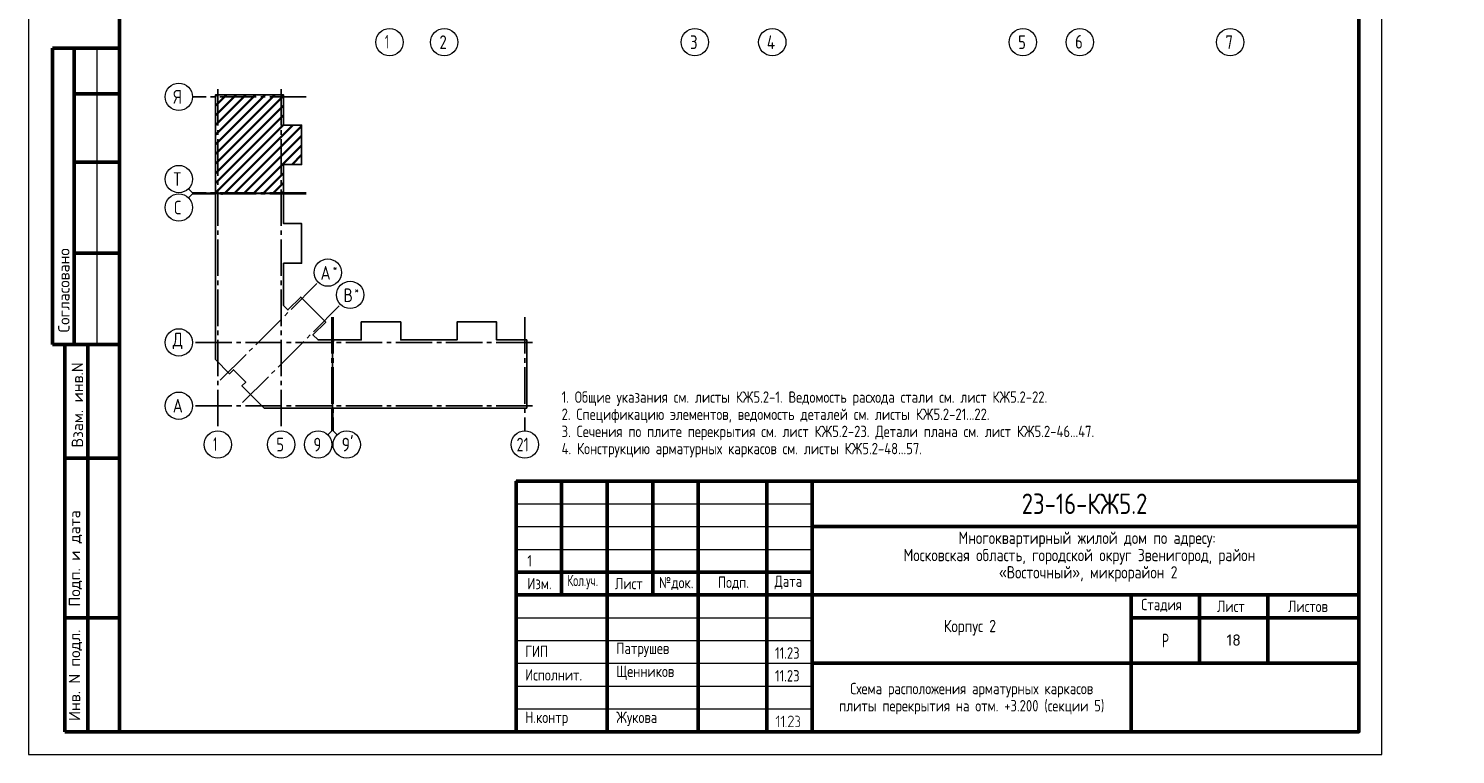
# Model space of a CAD drawing. Header units: millimetres. Extents: x 0 to 31317, y 0 to 42000.
# Tile 1 of 13: x 0 to 31317, y 0 to 15930. Entities that reach past the tile are written whole.
import ezdxf

# ---------------------------------------------------------------- set-up
doc = ezdxf.new("R2010")
doc.units = ezdxf.units.MM
doc.linetypes.add('______5', pattern=[1100, 800, -100, 100, -100])
doc.layers.add('Standard', color=7, linetype='Continuous', lineweight=25)
doc.layers.add('Оси', color=40, linetype='______5', lineweight=18)
doc.styles.add('GOST 2.304-81', font='txt')
doc.styles.add('ISOCPEUR', font='txt')

msp = doc.modelspace()

# ---------------------------------------------------------------- hatches: boundary and pattern name
at = {"layer": 'Standard', "linetype": 'Continuous', "lineweight": 25, "transparency": 33554687}
for points in [[(16472, 610), (16472, 609), (16472, 608), (16472, 607), (16471, 606), (16471, 605), (16471, 605), (16470, 604), (16469, 603), (16468, 602), (16467, 602), (16465, 601), (16463, 601), (16463, 601), (16462, 601), (16461, 601), (16461, 602), (16460, 602), (16459, 602), (16458, 603), (16457, 603), (16456, 604), (16456, 605), (16455, 605), (16455, 606), (16455, 607), (16454, 608), (16454, 609), (16454, 610), (16454, 820), (16416, 782), (16415, 780), (16413, 780), (16412, 779), (16410, 779), (16408, 779), (16407, 780), (16405, 780), (16404, 782), (16402, 783), (16402, 785), (16401, 786), (16401, 788), (16401, 788), (16401, 789), (16401, 790), (16402, 790), (16402, 791), (16402, 792), (16403, 793), (16404, 794), (16457, 848), (16458, 849), (16460, 849), (16461, 850), (16463, 850), (16465, 850), (16466, 849), (16468, 849), (16469, 848), (16470, 847), (16470, 846), (16471, 846), (16471, 845), (16472, 844), (16472, 843), (16472, 842), (16472, 841)], [(16578, 610), (16578, 609), (16578, 608), (16578, 607), (16578, 606), (16578, 605), (16577, 605), (16577, 604), (16576, 603), (16575, 602), (16573, 602), (16572, 601), (16570, 601), (16569, 601), (16569, 601), (16568, 601), (16567, 602), (16566, 602), (16565, 602), (16565, 603), (16563, 603), (16563, 604), (16562, 605), (16562, 605), (16561, 606), (16561, 607), (16561, 608), (16561, 609), (16561, 610), (16561, 820), (16523, 782), (16521, 780), (16520, 780), (16518, 779), (16517, 779), (16515, 779), (16513, 780), (16512, 780), (16510, 782), (16509, 783), (16508, 785), (16508, 786), (16508, 788), (16508, 788), (16508, 789), (16508, 790), (16508, 790), (16509, 791), (16509, 792), (16510, 793), (16510, 794), (16563, 848), (16565, 849), (16566, 849), (16568, 850), (16569, 850), (16571, 850), (16573, 849), (16574, 849), (16576, 848), (16576, 847), (16577, 846), (16577, 846), (16578, 845), (16578, 844), (16578, 843), (16578, 842), (16578, 841)], [(16782, 601), (16676, 601), (16675, 601), (16673, 602), (16671, 603), (16670, 604), (16669, 606), (16668, 607), (16667, 609), (16667, 611), (16667, 612), (16668, 613), (16668, 614), (16669, 615), (16766, 763), (16770, 770), (16773, 776), (16774, 779), (16774, 782), (16775, 786), (16775, 789), (16775, 791), (16775, 793), (16774, 795), (16774, 798), (16773, 800), (16773, 802), (16772, 804), (16771, 805), (16770, 807), (16769, 809), (16768, 811), (16767, 813), (16765, 814), (16764, 816), (16762, 818), (16760, 819), (16759, 821), (16757, 822), (16755, 823), (16753, 824), (16751, 826), (16749, 827), (16747, 828), (16745, 828), (16743, 829), (16741, 830), (16739, 831), (16736, 831), (16734, 831), (16732, 832), (16730, 832), (16728, 832), (16724, 832), (16721, 831), (16718, 831), (16716, 830), (16713, 829), (16710, 828), (16707, 827), (16705, 825), (16702, 823), (16700, 821), (16697, 819), (16695, 816), (16693, 813), (16691, 809), (16689, 806), (16688, 802), (16687, 800), (16686, 799), (16685, 798), (16684, 798), (16684, 797), (16682, 797), (16681, 796), (16680, 796), (16678, 796), (16676, 797), (16674, 797), (16673, 798), (16672, 799), (16672, 800), (16671, 800), (16671, 801), (16671, 802), (16670, 803), (16670, 804), (16670, 805), (16671, 808), (16672, 811), (16673, 813), (16674, 816), (16675, 818), (16676, 820), (16678, 823), (16679, 825), (16680, 827), (16682, 829), (16683, 831), (16685, 832), (16687, 834), (16688, 836), (16690, 837), (16692, 839), (16694, 840), (16698, 843), (16701, 844), (16705, 846), (16709, 848), (16713, 849), (16718, 849), (16722, 850), (16727, 850), (16730, 850), (16733, 850), (16736, 849), (16739, 849), (16742, 848), (16745, 848), (16748, 847), (16751, 846), (16754, 845), (16756, 843), (16759, 842), (16762, 840), (16764, 839), (16767, 837), (16770, 835), (16772, 833), (16775, 830), (16777, 828), (16779, 825), (16781, 823), (16783, 820), (16785, 818), (16787, 815), (16788, 812), (16789, 810), (16790, 807), (16791, 804), (16792, 801), (16792, 798), (16793, 795), (16793, 792), (16793, 789), (16793, 784), (16792, 780), (16792, 776), (16790, 772), (16790, 770), (16789, 767), (16788, 765), (16787, 763), (16786, 760), (16784, 758), (16783, 755), (16781, 753), (16693, 619), (16782, 619), (16784, 619), (16786, 618), (16787, 618), (16788, 616), (16790, 615), (16791, 613), (16791, 612), (16791, 610), (16791, 609), (16791, 607), (16790, 606), (16789, 604), (16788, 603), (16788, 603), (16787, 602), (16786, 602), (16785, 602), (16784, 601), (16783, 601)], [(16905, 737), (16908, 736), (16911, 734), (16914, 732), (16916, 730), (16919, 727), (16921, 724), (16923, 722), (16925, 718), (16927, 715), (16929, 712), (16930, 708), (16932, 705), (16933, 701), (16933, 697), (16934, 694), (16934, 690), (16934, 655), (16934, 652), (16933, 649), (16933, 646), (16933, 644), (16932, 641), (16931, 639), (16931, 636), (16930, 634), (16929, 632), (16928, 629), (16926, 627), (16925, 625), (16923, 623), (16922, 621), (16920, 619), (16918, 617), (16916, 615), (16914, 613), (16912, 611), (16910, 610), (16908, 609), (16905, 607), (16903, 606), (16901, 605), (16898, 604), (16896, 603), (16894, 603), (16891, 602), (16888, 602), (16886, 602), (16883, 601), (16880, 601), (16836, 601), (16834, 601), (16832, 602), (16831, 603), (16829, 604), (16828, 605), (16828, 607), (16827, 608), (16827, 610), (16827, 611), (16828, 613), (16828, 614), (16829, 616), (16830, 616), (16830, 617), (16831, 618), (16832, 618), (16833, 619), (16834, 619), (16835, 619), (16836, 619), (16880, 619), (16884, 619), (16888, 620), (16891, 620), (16894, 622), (16897, 623), (16900, 625), (16903, 627), (16906, 629), (16908, 632), (16910, 635), (16912, 638), (16913, 641), (16915, 644), (16915, 647), (16916, 651), (16916, 655), (16916, 690), (16916, 694), (16915, 697), (16915, 701), (16913, 704), (16912, 707), (16910, 710), (16908, 713), (16906, 715), (16903, 718), (16900, 720), (16897, 722), (16894, 723), (16891, 724), (16888, 725), (16884, 726), (16880, 726), (16871, 726), (16869, 726), (16868, 726), (16866, 727), (16865, 728), (16864, 730), (16863, 731), (16863, 733), (16863, 735), (16863, 736), (16863, 737), (16864, 738), (16865, 740), (16865, 741), (16866, 742), (16867, 742), (16867, 743), (16868, 743), (16869, 743), (16870, 743), (16871, 743), (16875, 743), (16879, 744), (16882, 745), (16885, 746), (16888, 747), (16891, 749), (16894, 751), (16897, 754), (16899, 756), (16901, 759), (16903, 762), (16904, 765), (16906, 768), (16906, 772), (16907, 775), (16907, 779), (16907, 797), (16907, 800), (16906, 804), (16906, 807), (16904, 810), (16903, 814), (16901, 816), (16899, 819), (16897, 822), (16894, 824), (16891, 826), (16888, 828), (16885, 830), (16882, 831), (16879, 832), (16875, 832), (16871, 832), (16836, 832), (16834, 832), (16832, 833), (16831, 834), (16829, 835), (16828, 836), (16828, 838), (16827, 839), (16827, 841), (16827, 842), (16828, 844), (16828, 845), (16829, 847), (16830, 847), (16830, 848), (16831, 849), (16832, 849), (16833, 850), (16834, 850), (16835, 850), (16836, 850), (16871, 850), (16874, 850), (16877, 850), (16880, 849), (16882, 849), (16885, 849), (16887, 848), (16890, 847), (16892, 846), (16894, 845), (16897, 844), (16899, 843), (16901, 841), (16903, 840), (16905, 838), (16907, 836), (16909, 835), (16911, 833), (16913, 831), (16914, 829), (16916, 826), (16917, 824), (16919, 822), (16920, 820), (16921, 817), (16922, 815), (16922, 812), (16923, 810), (16924, 807), (16924, 805), (16924, 802), (16925, 799), (16925, 797), (16925, 779), (16925, 773), (16925, 772), (16925, 771), (16925, 770), (16924, 770), (16924, 768), (16924, 767), (16923, 767), (16923, 766), (16923, 764), (16922, 761), (16921, 759), (16920, 756), (16918, 753), (16917, 751), (16915, 749), (16914, 746), (16912, 744), (16910, 742), (16908, 740)], [(16623, 619), (16624, 619), (16626, 618), (16627, 618), (16629, 616), (16630, 615), (16631, 613), (16632, 612), (16632, 610), (16632, 609), (16631, 607), (16630, 606), (16629, 604), (16629, 603), (16628, 603), (16627, 602), (16627, 602), (16626, 602), (16625, 601), (16624, 601), (16623, 601), (16621, 601), (16619, 602), (16617, 603), (16616, 604), (16615, 605), (16614, 607), (16614, 608), (16614, 610), (16614, 611), (16614, 613), (16615, 614), (16616, 616), (16617, 616), (16617, 617), (16618, 618), (16619, 618), (16620, 619), (16621, 619), (16622, 619)]]:
    msp.add_hatch(color=7, dxfattribs=at).paths.add_polyline_path(points, flags=16)

# ---------------------------------------------------------------- linework, layer by layer
at = {"layer": 'Standard', "color": 7, "linetype": 'Continuous', "lineweight": 50, "transparency": 33554687}
for p, q in [((2000, 15500), (527, 15500)), ((527, 15500), (527, 9000)), ((527, 15500), (527, 9000)), ((1000, 15500), (1000, 9000)), ((2000, 14500), (1000, 14500)), ((2000, 13000), (1000, 13000)), ((2000, 11000), (1000, 11000)), ((0, 9000), (6, 9000)), ((527, 9000), (2000, 9000)), ((800, 500), (800, 9000)), ((800, 500), (800, 9000)), ((1300, 500), (1300, 9000)), ((800, 6500), (2000, 6500)), ((10700, 500), (10700, 6000)), ((10700, 6000), (29200, 6000)), ((11700, 3500), (11700, 6000)), ((12700, 500), (12700, 6000)), ((13700, 3500), (13700, 6000)), ((14700, 500), (14700, 6000)), ((16200, 500), (16200, 6000)), ((17200, 500), (17200, 6000)), ((17200, 5000), (29200, 5000)), ((10700, 4000), (17200, 4000)), ((10700, 4000), (17200, 4000)), ((10700, 3500), (17200, 3500)), ((10700, 3500), (17200, 3500)), ((17200, 3500), (29200, 3500)), ((24200, 2000), (24200, 3500)), ((25700, 2000), (25700, 3500)), ((27200, 2000), (27200, 3500)), ((800, 3000), (2000, 3000)), ((24200, 3000), (29200, 3000)), ((17200, 2000), (29200, 2000)), ((24200, 500), (24200, 2000)), ((24200, 500), (24200, 2000)), ((2000, 500), (800, 500))]:
    msp.add_line(p, q, dxfattribs=at)
at = {"layer": 'Standard', "color": 7, "linetype": 'Continuous', "lineweight": 13, "transparency": 33554687}
for p, q in [((1500, 15500), (1500, 9000)), ((3600, 12327), (3512, 12415)), ((3600, 12302), (3512, 12214)), ((3600, 12327), (4100, 12327)), ((3600, 12302), (4100, 12302)), ((6658, 7100), (6658, 7600)), ((6683, 7100), (6683, 7600)), ((6658, 7100), (6570, 7012)), ((6683, 7100), (6771, 7012)), ((10700, 5500), (17200, 5500)), ((10700, 5000), (17200, 5000)), ((10700, 4500), (17200, 4500)), ((10700, 3000), (17200, 3000)), ((10700, 2500), (17200, 2500)), ((10700, 2500), (17200, 2500)), ((10700, 2000), (17200, 2000)), ((10700, 2000), (17200, 2000)), ((10700, 1500), (17200, 1500)), ((10700, 1000), (17200, 1000))]:
    msp.add_line(p, q, dxfattribs=at)
at = {"layer": 'Standard', "color": 7, "linetype": 'Continuous', "lineweight": 35, "transparency": 33554687}
for p, q in [((4100, 13171), (5403, 14474)), ((4100, 13595), (4979, 14474)), ((4100, 14019), (4555, 14474)), ((4100, 14444), (4130, 14474)), ((4100, 13383), (5191, 14474)), ((4100, 13807), (4767, 14474)), ((4100, 14232), (4342, 14474)), ((4100, 12959), (5596, 14455)), ((4100, 12747), (5596, 14243)), ((4100, 12535), (5596, 14031)), ((4100, 12322), (5596, 13818)), ((4307, 12317), (5803, 13813)), ((4519, 12317), (5993, 13791)), ((4731, 12317), (5993, 13579)), ((4943, 12317), (5993, 13367)), ((5783, 12945), (5993, 13155)), ((5155, 12317), (5596, 12758)), ((5367, 12317), (5596, 12546)), ((5580, 12317), (5596, 12333))]:
    msp.add_line(p, q, dxfattribs=at)
at = {"layer": 'Standard', "color": 7, "linetype": 'Continuous', "lineweight": 25, "transparency": 33554687}
for p, q in [((29200, 500), (29200, 6000)), ((10700, 500), (29200, 500)), ((10700, 500), (29200, 500)), ((10700, 500), (29200, 500))]:
    msp.add_line(p, q, dxfattribs=at)
at = {"layer": 'Standard', "color": 7, "linetype": 'Continuous', "lineweight": 13, "transparency": 33554687}
msp.add_lwpolyline([(0, 0), (29700, 0), (29700, 42000), (0, 42000), (0, 0)], close=True, dxfattribs=at)
msp.add_lwpolyline([(29700, 42000), (0, 42000), (0, 0), (29700, 0), (29700, 42000)], dxfattribs=at)
at = {"layer": 'Standard', "color": 7, "linetype": 'Continuous', "lineweight": 50, "transparency": 33554687}
msp.add_lwpolyline([(2000, 41500), (29200, 41500), (29200, 500), (2000, 500), (2000, 41500)], close=True, dxfattribs=at)
at = {"layer": 'Standard', "color": 7, "linetype": 'Continuous', "lineweight": 25, "transparency": 33554687}
for points in [[(4100, 12317), (4100, 14474), (5596, 14474), (5596, 13813), (5993, 13813), (5993, 12945), (5596, 12945), (5596, 12317), (5578, 12317), (5578, 12337), (5563, 12337), (5563, 12317), (4100, 12317)], [(4100, 8857), (4100, 12312), (4238, 12312), (4238, 12292), (4253, 12292), (4253, 12312), (5596, 12312), (5596, 11649), (5993, 11649), (5993, 10781), (5596, 10781), (5596, 9855), (5694, 9757), (5975, 10038), (6524, 9489), (6243, 9208), (6355, 9096), (6668, 9096), (6668, 7600), (5170, 7600), (4682, 8088), (4767, 8173), (4499, 8441), (4414, 8356), (4100, 8670), (4100, 8857)], [(6673, 7600), (6673, 9063), (6693, 9063), (6693, 9078), (6673, 9078), (6673, 9096), (7301, 9096), (7301, 9493), (8169, 9493), (8169, 9096), (8787, 9096), (9405, 9096), (9405, 9493), (10273, 9493), (10273, 9096), (10934, 9096), (10934, 7600), (8787, 7600), (6673, 7600)], [(29200, 6000), (10700, 6000), (10700, 500), (29200, 500), (29200, 6000)]]:
    msp.add_lwpolyline(points, dxfattribs=at)
at = {"layer": 'Оси', "color": 8, "linetype": '______5', "lineweight": -3, "transparency": 33554687}
for p, q in [((6096, 14431), (3600, 14431)), ((4153, 14601), (4153, 7100)), ((5543, 14601), (5543, 7100)), ((6096, 12327), (3600, 12327)), ((6096, 12302), (3600, 12302)), ((4208, 8212), (6358, 10362)), ((4698, 7722), (6848, 9872)), ((6658, 9596), (6658, 7100)), ((6683, 9596), (6683, 7100)), ((10891, 9596), (10891, 7100)), ((11061, 9043), (3600, 9043)), ((11061, 9043), (3600, 9043)), ((11061, 7653), (3600, 7653))]:
    msp.add_line(p, q, dxfattribs=at)
at = {"layer": 'Оси', "color": 7, "linetype": 'Continuous', "lineweight": 13, "transparency": 33554687}
for centre in [(7924, 15630), (9124, 15630), (14624, 15630), (16324, 15630), (21824, 15630), (23074, 15630), (26374, 15630), (3300, 14431), (3300, 12627), (3300, 12002), (6570, 10574), (7060, 10084), (3300, 9043), (3300, 9043), (3300, 7653), (4153, 6800), (5543, 6800), (6358, 6800), (6983, 6800), (10891, 6800)]:
    msp.add_circle(centre, 300, dxfattribs=at)

# ---------------------------------------------------------------- texts
at = {"layer": 'Standard', "color": 7, "linetype": 'Continuous', "lineweight": 50, "transparency": 33554687, "char_height": 250, "attachment_point": 7, "rotation": 90, "style": 'ISOCPEUR'}
for s, insert, width in [('\\A1;{\\fISOCPEUR|i0|b0;\\H250.000000;\\W1.000000;\\C7;Согласовано}\\P', (900, 9261), 2071.88), ('\\A1;{\\fISOCPEUR|i0|b0;\\H250.000000;\\W1.000000;\\C7;Взам. инв.N}\\P', (1198, 6736), 1909.1), ('\\A1;{\\fISOCPEUR|i0|b0;\\H250.000000;\\W1.000000;\\C7;Подп. и дата}\\P', (1174, 3242), 2197.06), ('\\A1;{\\fISOCPEUR|i0|b0;\\H250.000000;\\W1.000000;\\C7;Инв. N подл.}\\P', (1174, 734), 2021.79)]:
    msp.add_mtext(s, dxfattribs=dict(at, insert=insert, width=width))
at = {"layer": 'Standard', "color": 7, "linetype": 'Continuous', "lineweight": 13, "transparency": 33554687, "insert": (11700, 7967), "char_height": 250, "width": 14266.88, "attachment_point": 1, "line_spacing_factor": 0.903614}
msp.add_mtext('\\A1;{\\fGOST 2.304-81|i0|b0;\\H250.000000;\\W1.000000;\\C7;1. Общие указания см. листы КЖ5.2-1. Ведомость расхода стали см. лист КЖ5.2-22.}\\P{\\fGOST 2.304-81|i0|b0;\\H250.000000;\\W1.000000;\\C7;2. Спецификацию элементов, ведомость деталей см. листы КЖ5.2-21...22.}\\P{\\fGOST 2.304-81|i0|b0;\\H250.000000;\\W1.000000;\\C7;3. Сечения по плите перекрытия см. лист КЖ5.2-23. Детали плана см. лист КЖ5.2-46...47.}\\P{\\fGOST 2.304-81|i0|b0;\\H250.000000;\\W1.000000;\\C7;4. Конструкцию арматурных каркасов см. листы КЖ5.2-48...57.}\\P', dxfattribs=at)
at = {"layer": 'Standard', "color": 7, "linetype": 'Continuous', "lineweight": 25, "transparency": 33554687, "attachment_point": 7}
for s, insert, char_height, width, style in [('\\W0.75;21', (10711, 6650), 300, 472.28, 'ISOCPEUR'), ('Многоквартирный\\~жилой\\~дом\\~по\\~адресу:\\~', (20410, 4545), 270, 5717.08, 'GOST 2.304-81'), ('1', (10948, 4125), 250, 231.56, 'GOST 2.304-81'), ('Московская\\~область,\\~городской\\~округ\\~Звенигород,\\~район\\~', (19204, 4167), 270, 8136.21, 'GOST 2.304-81'), ('«Восточный»,\\~микрорайон\\~2', (21297, 3789), 270, 3952.83, 'GOST 2.304-81'), ('Изм.', (10948, 3625), 250, 631.15, 'GOST 2.304-81'), ('\\W0.83;Кол.уч.', (11827, 3625), 250, 799.96, 'GOST 2.304-81'), ('Лист', (12871, 3625), 250, 782.23, 'GOST 2.304-81'), ('№док.', (13835, 3607), 250, 853.39, 'GOST 2.304-81'), ('Подп.', (15131, 3614), 250, 764.54, 'GOST 2.304-81'), ('Дата', (16373, 3625), 250, 782.23, 'GOST 2.304-81'), ('Стадия', (24421, 3125), 250, 1031.1, 'GOST 2.304-81'), ('Лист', (26084, 3125), 250, 782.23, 'GOST 2.304-81'), ('Листов', (27643, 3125), 250, 1066.5, 'GOST 2.304-81'), ('Корпус\\~2', (20088, 2610), 270, 1362.88, 'GOST 2.304-81'), ('\\W0.77;Р', (24877, 2350), 300, 262.93, 'GOST 2.304-81'), ('ГИП', (10900, 2137), 250, 586.81, 'GOST 2.304-81'), ('Патрушев', (12900, 2137), 250, 1386.36, 'GOST 2.304-81'), ('11.23', (16383, 2101), 250, 693.37, 'GOST 2.304-81'), ('Исполнит.', (10900, 1622), 250, 1386.36, 'GOST 2.304-81'), ('Щенников', (12900, 1631), 250, 1333.08, 'GOST 2.304-81'), ('11.23', (16383, 1601), 250, 693.37, 'GOST 2.304-81'), ('Н.контр', (10900, 622), 250, 1102.09, 'GOST 2.304-81'), ('Жукова', (12900, 622), 250, 1031.11, 'GOST 2.304-81')]:
    msp.add_mtext(s, dxfattribs=dict(at, insert=insert, char_height=char_height, width=width, style=style))
at = {"layer": 'Standard', "color": 7, "linetype": 'Continuous', "lineweight": 50, "transparency": 33554687, "insert": (21798, 5275), "char_height": 450, "width": 3038.67, "attachment_point": 7, "style": 'GOST 2.304-81'}
msp.add_mtext('23-16-КЖ5.2', dxfattribs=at)
at = {"layer": 'Standard', "color": 7, "linetype": 'Continuous', "lineweight": 13, "transparency": 33554687, "insert": (26450, 2510), "char_height": 250, "width": 393.75, "attachment_point": 5, "style": 'ISOCPEUR'}
msp.add_mtext('\\A1;{\\fISOCPEUR|i0|b0;\\H250.000000;\\W1.000000;\\C7;18}\\P', dxfattribs=at)
at = {"layer": 'Standard', "color": 7, "linetype": 'Continuous', "lineweight": 25, "transparency": 33554687, "insert": (20700, 1571), "char_height": 250, "width": 7266.88, "attachment_point": 2, "line_spacing_factor": 0.903614}
msp.add_mtext('\\A1;{\\fGOST 2.304-81|i0|b0;\\H250.000000;\\W1.000000;\\C7;Схема расположения арматурных каркасов}\\P{\\fGOST 2.304-81|i0|b0;\\H250.000000;\\W1.000000;\\C7;плиты перекрытия на отм. +3.200 (секции 5)}\\P', dxfattribs=at)
at = {"layer": 'Оси', "color": 7, "linetype": 'Continuous', "lineweight": 25, "transparency": 33554687, "attachment_point": 7, "style": 'ISOCPEUR'}
for s, insert, char_height, width in [('\\W0.56;1', (7824, 15490), 300, 233.32), ('\\W0.78;2', (9019, 15480), 300, 326.41), ('\\W0.78;3', (14519, 15480), 300, 326.41), ('\\W0.80;4', (16204, 15480), 300, 359.83), ('\\W0.78;5', (21719, 15480), 300, 326.41), ('\\W0.78;6', (22969, 15490), 300, 326.41), ('\\W0.78;7', (26269, 15480), 300, 326.41), ('\\W0.80;Я', (3180, 14281), 300, 359.83), ('\\W0.80;Т', (3180, 12477), 300, 359.83), ('\\W0.78;С', (3195, 11852), 300, 326.41), ('\\W0.82;А', (6409, 10417), 300, 392.65), ('\\W0.80;*', (6679, 10592), 180, 215.89), ('\\W0.80;В', (6914, 9927), 300, 359.84), ('\\W0.80;*', (7154, 10102), 180, 215.89), ('\\W0.82;Д', (3165, 8893), 300, 392.65), ('\\W0.82;А', (3165, 7503), 300, 392.65), ('\\W0.56;1', (4053, 6660), 300, 233.34), ('\\W0.78;5', (5438, 6650), 300, 326.41), ('\\W0.78;9', (6253, 6650), 300, 326.41), ("\\W0.84;9'", (6871, 6650), 300, 440.65)]:
    msp.add_mtext(s, dxfattribs=dict(at, insert=insert, char_height=char_height, width=width))

doc.saveas('drawing.dxf')
